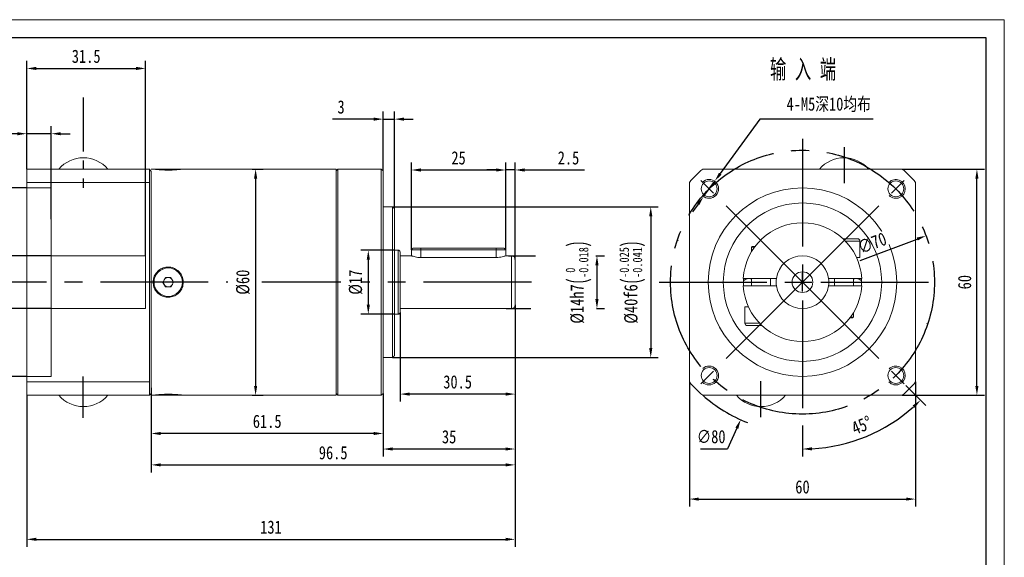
# Model space of a CAD drawing. Header units: millimetres. Extents: x 0 to 401, y 0 to 283.
# Tile 3 of 3: x 140 to 401, y 141 to 283. Entities that reach past the tile are written whole.
import ezdxf

# ---------------------------------------------------------------- set-up
doc = ezdxf.new("R2010")
doc.units = ezdxf.units.MM
doc.header["$LTSCALE"] = 1.5
doc.header["$PDSIZE"] = -1
doc.linetypes.add('CENTER2', pattern=[28.575, 19.05, -3.175, 3.175, -3.175])
doc.linetypes.add('DASHED2', pattern=[9.525, 6.35, -3.175])
doc.layers.get('0').update_dxf_attribs({"lineweight": 18})
doc.layers.get('Defpoints').update_dxf_attribs({"lineweight": 18})
for name, color, linetype in [('1轮廓实线层', 7, 'Continuous'), ('3中心线层', 1, 'CENTER2'), ('4虚线层', 6, 'DASHED2'), ('7标注层', 4, 'Continuous')]:
    doc.layers.add(name, color=color, linetype=linetype)
doc.layers.add('SLD-0', color=7, linetype='Continuous', lineweight=18)
doc.styles.add('TH_GBDIM', font='txt', dxfattribs={"width": 0.8})
doc.styles.add('标准', font='txt', dxfattribs={"width": 0.667})
doc.dimstyles.new('TH_GBDIM', dxfattribs={"dimtxt": 3.5, "dimasz": 2.5, "dimexe": 2, "dimexo": 0, "dimgap": 1.5, "dimtad": 1, "dimdec": 1, "dimdsep": 46, "dimtxsty": 'TH_GBDIM', "dimcen": 2.5, "dimdle": 5, "dimclrd": 4, "dimclre": 4, "dimclrt": 3, "dimadec": 0, "dimazin": 2, "dimtfac": 0.714286, "dimtdec": 1, "dimtmove": 0, "dimatfit": 3, "dimfxl": 1, "dimtolj": 1, "dimarcsym": 0})

# ---------------------------------------------------------------- blocks, each defined once
blk = doc.blocks.new('*D62')
at = {"layer": '7标注层', "color": 4, "lineweight": -2}
for p, q in [((268.44, 222.3), (268.44, 245.46)), ((270.94, 219.7), (270.94, 245.46)), ((265.94, 243.46), (263.44, 243.46)), ((270.94, 243.46), (268.44, 243.46)), ((273.44, 243.46), (289.37, 243.46))]:
    blk.add_line(p, q, dxfattribs=at)
at = {"layer": '7标注层', "color": 4}
for points in [[(265.94, 243.04), (265.94, 243.88), (268.44, 243.46)], [(273.44, 243.88), (273.44, 243.04), (270.94, 243.46)]]:
    blk.add_solid(points, dxfattribs=at)
at = {"layer": 'Defpoints', "color": 0}
for p in [(268.44, 243.46), (268.44, 222.3), (270.94, 219.7)]:
    blk.add_point(p, dxfattribs=at)
at = {"layer": '7标注层', "color": 3, "insert": (285.09, 246.65), "char_height": 3.5, "attachment_point": 5, "style": 'TH_GBDIM'}
blk.add_mtext('\\A1;2.5', dxfattribs=at)
blk = doc.blocks.new('*D63')
at = {"layer": '7标注层', "color": 4, "lineweight": -2}
for p, q in [((243.44, 222.3), (243.44, 245.46)), ((268.44, 222.3), (268.44, 245.46)), ((245.94, 243.46), (265.94, 243.46))]:
    blk.add_line(p, q, dxfattribs=at)
at = {"layer": '7标注层', "color": 4}
for points in [[(245.94, 243.88), (245.94, 243.04), (243.44, 243.46)], [(265.94, 243.04), (265.94, 243.88), (268.44, 243.46)]]:
    blk.add_solid(points, dxfattribs=at)
at = {"layer": 'Defpoints', "color": 0}
for p in [(268.44, 243.46), (243.44, 222.3), (268.44, 222.3)]:
    blk.add_point(p, dxfattribs=at)
at = {"layer": '7标注层', "color": 3, "insert": (255.94, 246.65), "char_height": 3.5, "attachment_point": 5, "style": 'TH_GBDIM'}
blk.add_mtext('\\A1;25', dxfattribs=at)
blk = doc.blocks.new('*D64')
at = {"layer": '7标注层', "color": 4, "lineweight": -2}
for p, q in [((238.44, 233.7), (308.9, 233.7)), ((306.9, 231.2), (306.9, 196.2)), ((238.44, 193.7), (308.9, 193.7))]:
    blk.add_line(p, q, dxfattribs=at)
at = {"layer": '7标注层', "color": 4}
for points in [[(307.32, 231.2), (306.49, 231.2), (306.9, 233.7)], [(306.49, 196.2), (307.32, 196.2), (306.9, 193.7)]]:
    blk.add_solid(points, dxfattribs=at)
at = {"layer": 'Defpoints', "color": 0}
for p in [(238.44, 233.7), (238.44, 193.7), (306.9, 193.7)]:
    blk.add_point(p, dxfattribs=at)
at = {"layer": '7标注层', "color": 3, "insert": (302.04, 213.7), "char_height": 3.5, "attachment_point": 5, "rotation": 90, "style": 'TH_GBDIM'}
blk.add_mtext('\\A1;{%%c40}{}{f6\\H0.7143x;{\\H2x;\\W0.5;(}\\S-0.025^ -0.041;{\\H2x;\\W0.5;)}}', dxfattribs=at)
blk = doc.blocks.new('*D65')
at = {"layer": '7标注层', "color": 4, "lineweight": -2}
for p, q in [((235.94, 243.2), (235.94, 258.95)), ((238.94, 233.2), (238.94, 258.95)), ((233.44, 256.95), (222.53, 256.95)), ((235.94, 256.95), (238.94, 256.95)), ((241.44, 256.95), (243.94, 256.95))]:
    blk.add_line(p, q, dxfattribs=at)
at = {"layer": '7标注层', "color": 4}
for points in [[(233.44, 256.53), (233.44, 257.36), (235.94, 256.95)], [(241.44, 257.36), (241.44, 256.53), (238.94, 256.95)]]:
    blk.add_solid(points, dxfattribs=at)
at = {"layer": 'Defpoints', "color": 0}
for p in [(238.94, 256.95), (235.94, 243.2), (238.94, 233.2)]:
    blk.add_point(p, dxfattribs=at)
at = {"layer": '7标注层', "color": 3, "insert": (224.79, 260.16), "char_height": 3.5, "attachment_point": 5, "style": 'TH_GBDIM'}
blk.add_mtext('\\A1;3', dxfattribs=at)
blk = doc.blocks.new('*D66')
at = {"layer": '7标注层', "color": 4, "lineweight": -2}
for p, q in [((270.94, 207.7), (270.94, 182.02)), ((240.44, 205.7), (240.44, 182.02)), ((268.44, 184.02), (242.94, 184.02))]:
    blk.add_line(p, q, dxfattribs=at)
at = {"layer": '7标注层', "color": 4}
for points in [[(242.94, 184.44), (242.94, 183.6), (240.44, 184.02)], [(268.44, 183.6), (268.44, 184.44), (270.94, 184.02)]]:
    blk.add_solid(points, dxfattribs=at)
at = {"layer": 'Defpoints', "color": 0}
for p in [(270.94, 207.7), (240.44, 205.7), (240.44, 184.02)]:
    blk.add_point(p, dxfattribs=at)
at = {"layer": '7标注层', "color": 3, "insert": (255.69, 187.23), "char_height": 3.5, "attachment_point": 5, "style": 'TH_GBDIM'}
blk.add_mtext('\\A1;30.5', dxfattribs=at)
blk = doc.blocks.new('*D67')
at = {"layer": '7标注层', "color": 4, "lineweight": -2}
for p, q in [((270.94, 207.7), (270.94, 167.45)), ((235.94, 184.2), (235.94, 167.45)), ((268.44, 169.45), (238.44, 169.45))]:
    blk.add_line(p, q, dxfattribs=at)
at = {"layer": '7标注层', "color": 4}
for points in [[(238.44, 169.87), (238.44, 169.04), (235.94, 169.45)], [(268.44, 169.04), (268.44, 169.87), (270.94, 169.45)]]:
    blk.add_solid(points, dxfattribs=at)
at = {"layer": 'Defpoints', "color": 0}
for p in [(270.94, 207.7), (235.94, 184.2), (235.94, 169.45)]:
    blk.add_point(p, dxfattribs=at)
at = {"layer": '7标注层', "color": 3, "insert": (253.44, 172.67), "char_height": 3.5, "attachment_point": 5, "style": 'TH_GBDIM'}
blk.add_mtext('\\A1;35', dxfattribs=at)
blk = doc.blocks.new('*D68')
at = {"layer": '7标注层', "color": 4, "lineweight": -2}
for p, q in [((141.44, 183.7), (141.44, 143.49)), ((270.94, 182.02), (270.94, 143.49)), ((143.94, 145.49), (268.44, 145.49))]:
    blk.add_line(p, q, dxfattribs=at)
at = {"layer": '7标注层', "color": 4}
for points in [[(143.94, 145.91), (143.94, 145.08), (141.44, 145.49)], [(268.44, 145.08), (268.44, 145.91), (270.94, 145.49)]]:
    blk.add_solid(points, dxfattribs=at)
at = {"layer": 'Defpoints', "color": 0}
for p in [(141.44, 183.7), (270.94, 182.02), (270.94, 145.49)]:
    blk.add_point(p, dxfattribs=at)
at = {"layer": '7标注层', "color": 3, "insert": (206.19, 148.71), "char_height": 3.5, "attachment_point": 5, "style": 'TH_GBDIM'}
blk.add_mtext('\\A1;{131}{}{}', dxfattribs=at)
blk = doc.blocks.new('*D69')
at = {"layer": '7标注层', "color": 4, "lineweight": -2}
for p, q in [((141.44, 238.7), (115.66, 238.7)), ((117.66, 236.2), (117.66, 191.2)), ((141.44, 188.7), (115.66, 188.7))]:
    blk.add_line(p, q, dxfattribs=at)
at = {"layer": '7标注层', "color": 4}
for points in [[(118.08, 236.2), (117.24, 236.2), (117.66, 238.7)], [(117.24, 191.2), (118.08, 191.2), (117.66, 188.7)]]:
    blk.add_solid(points, dxfattribs=at)
at = {"layer": 'Defpoints', "color": 0}
for p in [(141.44, 238.7), (117.66, 188.7), (141.44, 188.7)]:
    blk.add_point(p, dxfattribs=at)
at = {"layer": '7标注层', "color": 3, "insert": (112.79, 213.7), "char_height": 3.5, "attachment_point": 5, "rotation": 90, "style": 'TH_GBDIM'}
blk.add_mtext('\\A1;{%%c50}{}{F6\\H0.7143x;{\\H2x;\\W0.5;(}\\S+0.041^ +0.025;{\\H2x;\\W0.5;)}}', dxfattribs=at)
blk = doc.blocks.new('*D70')
at = {"layer": '7标注层', "color": 4, "lineweight": -2}
for p, q in [((141.44, 253.08), (141.44, 255.08)), ((147.94, 230.44), (147.94, 255.08)), ((138.94, 253.08), (127.87, 253.08)), ((147.94, 253.08), (141.44, 253.08)), ((150.44, 253.08), (152.94, 253.08))]:
    blk.add_line(p, q, dxfattribs=at)
at = {"layer": '7标注层', "color": 4}
for points in [[(138.94, 252.66), (138.94, 253.49), (141.44, 253.08)], [(150.44, 253.49), (150.44, 252.66), (147.94, 253.08)]]:
    blk.add_solid(points, dxfattribs=at)
at = {"layer": 'Defpoints', "color": 0}
for p in [(141.44, 253.08), (141.44, 253.08), (147.94, 230.44)]:
    blk.add_point(p, dxfattribs=at)
at = {"layer": '7标注层', "color": 3, "insert": (132.16, 256.29), "char_height": 3.5, "attachment_point": 5, "style": 'TH_GBDIM'}
blk.add_mtext('\\A1;6.5', dxfattribs=at)
blk = doc.blocks.new('*D74')
at = {"layer": '7标注层', "color": 4, "lineweight": -2}
for p, q in [((141.44, 243.7), (141.44, 272.39)), ((172.94, 220.7), (172.94, 272.39)), ((143.94, 270.39), (170.44, 270.39))]:
    blk.add_line(p, q, dxfattribs=at)
at = {"layer": '7标注层', "color": 4}
for points in [[(143.94, 270.81), (143.94, 269.98), (141.44, 270.39)], [(170.44, 269.98), (170.44, 270.81), (172.94, 270.39)]]:
    blk.add_solid(points, dxfattribs=at)
at = {"layer": 'Defpoints', "color": 0}
for p in [(172.94, 270.39), (141.44, 243.7), (172.94, 220.7)]:
    blk.add_point(p, dxfattribs=at)
at = {"layer": '7标注层', "color": 3, "insert": (157.19, 273.6), "char_height": 3.5, "attachment_point": 5, "style": 'TH_GBDIM'}
blk.add_mtext('\\A1;31.5', dxfattribs=at)
blk = doc.blocks.new('*D75')
at = {"layer": '7标注层', "color": 4, "lineweight": -2}
for p, q in [((201.25, 243.7), (204.12, 243.7)), ((202.12, 241.2), (202.12, 186.2)), ((201.25, 183.7), (204.12, 183.7))]:
    blk.add_line(p, q, dxfattribs=at)
at = {"layer": '7标注层', "color": 4}
for points in [[(202.54, 241.2), (201.7, 241.2), (202.12, 243.7)], [(201.7, 186.2), (202.54, 186.2), (202.12, 183.7)]]:
    blk.add_solid(points, dxfattribs=at)
at = {"layer": 'Defpoints', "color": 0}
for p in [(201.25, 243.7), (201.25, 183.7), (202.12, 183.7)]:
    blk.add_point(p, dxfattribs=at)
at = {"layer": '7标注层', "color": 3, "insert": (198.78, 213.7), "char_height": 3.5, "attachment_point": 5, "rotation": 90, "style": 'TH_GBDIM'}
blk.add_mtext('\\A1;{%%c60}{}{}', dxfattribs=at)
blk = doc.blocks.new('*D76')
at = {"layer": '7标注层', "color": 4, "lineweight": -2}
for p, q in [((238.94, 222.2), (230.01, 222.2)), ((232.01, 219.7), (232.01, 207.7)), ((238.94, 205.2), (230.01, 205.2))]:
    blk.add_line(p, q, dxfattribs=at)
at = {"layer": '7标注层', "color": 4}
for points in [[(232.42, 219.7), (231.59, 219.7), (232.01, 222.2)], [(231.59, 207.7), (232.42, 207.7), (232.01, 205.2)]]:
    blk.add_solid(points, dxfattribs=at)
at = {"layer": 'Defpoints', "color": 0}
for p in [(238.94, 222.2), (232.01, 205.2), (238.94, 205.2)]:
    blk.add_point(p, dxfattribs=at)
at = {"layer": '7标注层', "color": 3, "insert": (228.67, 213.7), "char_height": 3.5, "attachment_point": 5, "rotation": 90, "style": 'TH_GBDIM'}
blk.add_mtext('\\A1;{%%c17}{}{}', dxfattribs=at)
blk = doc.blocks.new('*D77')
at = {"layer": '7标注层', "color": 4, "lineweight": -2}
for p, q in [((317.14, 187.25), (317.14, 154.17)), ((377.14, 187.25), (377.14, 154.17)), ((319.64, 156.17), (374.64, 156.17))]:
    blk.add_line(p, q, dxfattribs=at)
at = {"layer": '7标注层', "color": 4}
for points in [[(319.64, 156.58), (319.64, 155.75), (317.14, 156.17)], [(374.64, 155.75), (374.64, 156.58), (377.14, 156.17)]]:
    blk.add_solid(points, dxfattribs=at)
at = {"layer": 'Defpoints', "color": 0}
for p in [(317.14, 187.25), (377.14, 187.25), (377.14, 156.17)]:
    blk.add_point(p, dxfattribs=at)
at = {"layer": '7标注层', "color": 3, "insert": (347.14, 159.38), "char_height": 3.5, "attachment_point": 5, "style": 'TH_GBDIM'}
blk.add_mtext('\\A1;60', dxfattribs=at)
blk = doc.blocks.new('*D78')
at = {"layer": '7标注层', "color": 4, "lineweight": -2}
for p, q in [((373.6, 243.7), (395.4, 243.7)), ((393.4, 186.2), (393.4, 241.2)), ((373.6, 183.7), (395.4, 183.7))]:
    blk.add_line(p, q, dxfattribs=at)
at = {"layer": '7标注层', "color": 4}
for points in [[(393.81, 241.2), (392.98, 241.2), (393.4, 243.7)], [(392.98, 186.2), (393.81, 186.2), (393.4, 183.7)]]:
    blk.add_solid(points, dxfattribs=at)
at = {"layer": 'Defpoints', "color": 0}
for p in [(373.6, 243.7), (393.4, 243.7), (373.6, 183.7)]:
    blk.add_point(p, dxfattribs=at)
at = {"layer": '7标注层', "color": 3, "insert": (390.15, 213.7), "char_height": 3.5, "attachment_point": 5, "rotation": 90, "style": 'TH_GBDIM'}
blk.add_mtext('\\A1;60', dxfattribs=at)
blk = doc.blocks.new('*D79')
at = {"layer": '7标注层', "color": 4, "lineweight": -2}
for p, q in [((335.85, 256.95), (325.34, 242.5)), ((365.93, 256.95), (335.85, 256.95)), ((320.92, 236.43), (323.86, 240.47)), ((319.45, 234.41), (317.98, 232.39))]:
    blk.add_line(p, q, dxfattribs=at)
at = {"layer": '7标注层', "color": 4}
for points in [[(325, 242.74), (325.67, 242.25), (323.86, 240.47)], [(319.79, 234.16), (319.11, 234.66), (320.92, 236.43)]]:
    blk.add_solid(points, dxfattribs=at)
at = {"layer": 'Defpoints', "color": 0}
for p in [(323.86, 240.47), (320.92, 236.43)]:
    blk.add_point(p, dxfattribs=at)
at = {"layer": '7标注层', "color": 3, "insert": (354.09, 260.76), "char_height": 3.5, "attachment_point": 5, "style": 'TH_GBDIM'}
blk.add_mtext('\\A1;4-M5深10均布{}', dxfattribs=at)
blk = doc.blocks.new('*D80')
at = {"layer": '7标注层', "color": 4, "lineweight": -2}
for p, q in [((347.14, 211.2), (347.14, 216.2)), ((344.64, 213.7), (349.64, 213.7)), ((329.73, 174.94), (327.27, 169.46)), ((320.09, 169.46), (327.27, 169.46))]:
    blk.add_line(p, q, dxfattribs=at)
blk.add_arc((347.14, 213.7), 40, 228.5904, 248.6728, dxfattribs=at)
at = {"layer": '7标注层', "color": 4}
blk.add_solid([(330.11, 174.77), (329.35, 175.11), (330.75, 177.22)], dxfattribs=at)
at = {"layer": 'Defpoints', "color": 0}
for p in [(363.53, 250.19), (330.75, 177.22)]:
    blk.add_point(p, dxfattribs=at)
at = {"layer": '7标注层', "color": 3, "insert": (322.93, 172.71), "char_height": 3.5, "attachment_point": 5, "style": 'TH_GBDIM'}
blk.add_mtext('\\A1;{∅80}{}{}', dxfattribs=at)
blk = doc.blocks.new('*D81')
at = {"color": 4, "lineweight": -2}
for p, q in [((374.54, 186.3), (379.86, 180.99)), ((347.14, 175.7), (347.14, 167.43))]:
    blk.add_line(p, q, dxfattribs=at)
blk.add_arc((347.14, 213.7), 44.27, 273.236, 311.764, dxfattribs=at)
at = {"color": 4}
for points in [[(376.92, 180.38), (376.34, 180.99), (378.45, 182.4)], [(349.63, 169.92), (349.65, 169.09), (347.14, 169.43)]]:
    blk.add_solid(points, dxfattribs=at)
at = {"layer": 'Defpoints', "color": 0}
for p in [(347.14, 251.7), (347.14, 213.7), (374.54, 186.3), (347.14, 175.7), (358.6, 170.94)]:
    blk.add_point(p, dxfattribs=at)
at = {"color": 3, "insert": (362.86, 175.75), "char_height": 3.5, "attachment_point": 5, "rotation": 22.5, "style": 'TH_GBDIM'}
blk.add_mtext('\\A1;45%%d', dxfattribs=at)
blk = doc.blocks.new('*D82')
at = {"layer": '7标注层', "color": 4, "lineweight": -2}
blk.add_line((362.43, 219.45), (377.56, 225.14), dxfattribs=at)
at = {"layer": '7标注层', "color": 4}
blk.add_solid([(377.71, 224.75), (377.42, 225.53), (379.9, 226.02)], dxfattribs=at)
at = {"layer": 'Defpoints', "color": 0}
for p in [(379.9, 226.02), (314.38, 201.39)]:
    blk.add_point(p, dxfattribs=at)
at = {"layer": '7标注层', "color": 3, "insert": (365.63, 224.08), "char_height": 3.5, "attachment_point": 5, "rotation": 20.5997, "style": 'TH_GBDIM'}
blk.add_mtext('\\A1;∅70', dxfattribs=at)
blk = doc.blocks.new('*D88')
at = {"layer": '7标注层', "color": 4, "lineweight": -2}
for p, q in [((270.94, 202.86), (270.94, 163.24)), ((174.44, 185.68), (174.44, 163.24)), ((176.94, 165.24), (268.44, 165.24))]:
    blk.add_line(p, q, dxfattribs=at)
at = {"layer": '7标注层', "color": 4}
for points in [[(176.94, 165.65), (176.94, 164.82), (174.44, 165.24)], [(268.44, 164.82), (268.44, 165.65), (270.94, 165.24)]]:
    blk.add_solid(points, dxfattribs=at)
at = {"layer": 'Defpoints', "color": 0}
for p in [(270.94, 202.86), (174.44, 185.68), (270.94, 165.24)]:
    blk.add_point(p, dxfattribs=at)
at = {"layer": '7标注层', "color": 3, "insert": (222.69, 168.45), "char_height": 3.5, "attachment_point": 5, "style": 'TH_GBDIM'}
blk.add_mtext('\\A1;96.5', dxfattribs=at)
blk = doc.blocks.new('*D89')
at = {"layer": '7标注层', "color": 4, "lineweight": -2}
for p, q in [((174.44, 180.24), (174.44, 171.57)), ((235.94, 180.24), (235.94, 171.57)), ((233.44, 173.57), (176.94, 173.57))]:
    blk.add_line(p, q, dxfattribs=at)
at = {"layer": '7标注层', "color": 4}
for points in [[(176.94, 173.98), (176.94, 173.15), (174.44, 173.57)], [(233.44, 173.15), (233.44, 173.98), (235.94, 173.57)]]:
    blk.add_solid(points, dxfattribs=at)
at = {"layer": 'Defpoints', "color": 0}
for p in [(174.44, 180.24), (235.94, 180.24), (174.44, 173.57)]:
    blk.add_point(p, dxfattribs=at)
at = {"layer": '7标注层', "color": 3, "insert": (205.19, 176.78), "char_height": 3.5, "attachment_point": 5, "style": 'TH_GBDIM'}
blk.add_mtext('\\A1;61.5', dxfattribs=at)
blk = doc.blocks.new('*D90')
at = {"layer": '7标注层', "color": 4, "lineweight": -2}
for p, q in [((147.94, 220.7), (130.97, 220.7)), ((132.97, 218.2), (132.97, 209.2)), ((147.94, 206.7), (130.97, 206.7))]:
    blk.add_line(p, q, dxfattribs=at)
at = {"layer": '7标注层', "color": 4}
for points in [[(133.39, 218.2), (132.55, 218.2), (132.97, 220.7)], [(132.55, 209.2), (133.39, 209.2), (132.97, 206.7)]]:
    blk.add_solid(points, dxfattribs=at)
at = {"layer": 'Defpoints', "color": 0}
for p in [(147.94, 220.7), (132.97, 206.7), (147.94, 206.7)]:
    blk.add_point(p, dxfattribs=at)
at = {"layer": '7标注层', "color": 3, "insert": (128.11, 213.7), "char_height": 3.5, "attachment_point": 5, "rotation": 90, "style": 'TH_GBDIM'}
blk.add_mtext('\\A1;{%%c14}{}{G7\\H0.7143x;{\\H2x;\\W0.5;(}\\S+0.024^ +0.006;{\\H2x;\\W0.5;)}}', dxfattribs=at)
blk = doc.blocks.new('*D91')
at = {"layer": '7标注层', "color": 4, "lineweight": -2}
for p, q in [((269.19, 220.7), (276.32, 220.7)), ((292.32, 220.7), (294.64, 220.7)), ((292.64, 218.2), (292.64, 209.2)), ((268.54, 206.7), (275.1, 206.7)), ((292.55, 206.7), (294.64, 206.7))]:
    blk.add_line(p, q, dxfattribs=at)
at = {"layer": '7标注层', "color": 4}
for points in [[(293.06, 218.2), (292.22, 218.2), (292.64, 220.7)], [(292.22, 209.2), (293.06, 209.2), (292.64, 206.7)]]:
    blk.add_solid(points, dxfattribs=at)
at = {"layer": 'Defpoints', "color": 0}
for p in [(269.19, 220.7), (268.54, 206.7), (292.64, 206.7)]:
    blk.add_point(p, dxfattribs=at)
at = {"layer": '7标注层', "color": 3, "insert": (287.77, 213.7), "char_height": 3.5, "attachment_point": 5, "rotation": 90, "style": 'TH_GBDIM'}
blk.add_mtext('\\A1;{%%c14}{}{h7\\H0.7143x;{\\H2x;\\W0.5;(}\\S 0^ -0.018;{\\H2x;\\W0.5;)}}', dxfattribs=at)

msp = doc.modelspace()

# ---------------------------------------------------------------- linework, layer by layer
at = {"color": 7, "linetype": 'Continuous', "lineweight": 15}
for p, q in [((156.46024, 246.703949), (156.421759, 246.703949)), ((358.161658, 246.703949), (358.123176, 246.703949)), ((141.440999, 240.16144), (141.440999, 243.703928)), ((166.440999, 243.703928), (141.440999, 243.703928)), ((173.940999, 213.703927), (173.940999, 243.703928)), ((174.440999, 243.061845), (174.440999, 184.203927)), ((175.175999, 243.683927), (177.160223, 243.683927)), ((177.160223, 243.683927), (182.705999, 243.683927)), ((223.440999, 243.703927), (223.440999, 183.703927)), ((223.940999, 243.703927), (223.940999, 183.703927)), ((235.440999, 183.703927), (235.440999, 243.703927)), ((235.940999, 243.203927), (235.940999, 184.203927)), ((373.59993, 243.703927), (320.684904, 243.703927)), ((141.440999, 187.246414), (141.440999, 240.16144)), ((317.142417, 240.16144), (317.142417, 187.246414)), ((377.142417, 187.246414), (377.142417, 240.16144)), ((238.440999, 193.703927), (238.440999, 233.703927)), ((238.940999, 233.203927), (238.940999, 194.203927)), ((314.142395, 224.723168), (314.142395, 224.684687)), ((357.904039, 225.203927), (359.954917, 225.203927)), ((360.267417, 224.578927), (358.53526, 224.578927)), ((359.954917, 225.203927), (361.767417, 225.203927)), ((362.392417, 224.578927), (360.267417, 224.578927)), ((239.940999, 213.703927), (239.940999, 222.203927)), ((245.940999, 222.303927), (243.440999, 222.303927)), ((243.840999, 222.703927), (245.940999, 222.703927)), ((245.940999, 222.703927), (265.940999, 222.703927)), ((245.940999, 222.303927), (245.940999, 222.703927)), ((265.940999, 222.303927), (245.940999, 222.303927)), ((245.940999, 222.303927), (245.940999, 220.242276)), ((265.940999, 222.703927), (268.040999, 222.703927)), ((265.940999, 222.703927), (265.940999, 222.303927)), ((268.440999, 222.303927), (265.940999, 222.303927)), ((265.940999, 222.303927), (265.940999, 220.242276)), ((334.4313, 223.003927), (333.642417, 223.003927)), ((333.842417, 223.203927), (334.580072, 223.203927)), ((240.440999, 221.703927), (240.440999, 213.703927)), ((265.940999, 220.242276), (245.940999, 220.242276)), ((269.940999, 213.703927), (269.940999, 220.703927)), ((270.940999, 219.703927), (270.940999, 213.703927)), ((362.392417, 220.203927), (361.488584, 220.203927)), ((177.498314, 213.659295), (178.181004, 214.931014)), ((178.181004, 214.931014), (179.62369, 214.975646)), ((179.62369, 214.975646), (180.383685, 213.748559)), ((331.47575, 213.703927), (331.507968, 214.708144)), ((339.709383, 214.703927), (331.925239, 214.703927)), ((362.359595, 214.703927), (354.575451, 214.703927)), ((173.940999, 183.703927), (173.940999, 213.703927)), ((178.258309, 212.432209), (177.498314, 213.659295)), ((179.700995, 212.476841), (178.258309, 212.432209)), ((180.383685, 213.748559), (179.700995, 212.476841)), ((239.940999, 205.203927), (239.940999, 213.703927)), ((240.440999, 213.703927), (240.440999, 205.703927)), ((269.940999, 206.703927), (269.940999, 213.703927)), ((270.940999, 213.703927), (270.940999, 207.703927)), ((331.507801, 212.702313), (331.47575, 213.703927)), ((331.925239, 212.703927), (339.709383, 212.703927)), ((354.575451, 212.703927), (362.359595, 212.703927)), ((331.892417, 207.203927), (332.79625, 207.203927)), ((360.442417, 204.203927), (359.704761, 204.203927)), ((359.853534, 204.403927), (360.642417, 204.403927)), ((331.892417, 202.828927), (334.017417, 202.828927)), ((334.329917, 202.203927), (332.517417, 202.203927)), ((334.017417, 202.828927), (335.749574, 202.828927)), ((336.380795, 202.203927), (334.329917, 202.203927)), ((380.142439, 202.684687), (380.142439, 202.723168)), ((141.440999, 183.703927), (141.440999, 187.246414)), ((141.440999, 183.703927), (166.440999, 183.703927)), ((182.705999, 183.723927), (175.175999, 183.723927)), ((320.684904, 183.703927), (373.59993, 183.703927)), ((156.46024, 180.703906), (156.421759, 180.703906)), ((336.123176, 180.703906), (336.161658, 180.703906))]:
    msp.add_line(p, q, dxfattribs=at)
for p, q in [((173.940999, 243.703928), (141.440999, 243.703928)), ((174.440999, 243.061845), (173.940999, 243.703928)), ((173.940999, 240.16144), (141.440999, 240.16144)), ((173.940999, 187.246414), (141.440999, 187.246414)), ((173.940999, 183.703927), (141.440999, 183.703927))]:
    msp.add_line(p, q)
for centre in [(322.39368, 238.452665), (371.891154, 238.452665), (322.39368, 188.95519), (371.891154, 188.95519)]:
    msp.add_circle(centre, 2.1)
for centre, radius in [((347.142417, 213.703927), 25), ((347.142417, 213.703927), 21), ((178.940999, 213.703927), 3.765), ((347.142417, 213.703927), 2.75), ((347.142417, 213.703927), 2.75)]:
    msp.add_circle(centre, radius, dxfattribs=at)
for centre, radius, start, end in [((156.421759, 238.203949), 8.5, 90, 139.67997746), ((156.46024, 238.203949), 8.5, 40.32002254, 90), ((358.123176, 238.203949), 8.5, 90, 139.67997746), ((358.161658, 238.203949), 8.5, 40.32002254, 90), ((347.142417, 213.703927), 40, 131.40962211, 138.59037789), ((347.142417, 213.703927), 40, 41.40962211, 48.59037789), ((347.142417, 213.703927), 15.75, 3.64027588, 176.35972412), ((361.767417, 224.578927), 0.625, 0, 90), ((239.940999, 221.703927), 0.5, 0, 90), ((269.940999, 219.703927), 1, 0, 90), ((347.142417, 213.703927), 7, 8.2132107, 171.7867893), ((178.940999, 213.703927), 1.25, 151.77197728, 211.77197728), ((178.940999, 213.703927), 1.25, 91.77197728, 151.77197728), ((178.940999, 213.703927), 1.25, 31.77197728, 91.77197728), ((178.940999, 213.703927), 1.25, 331.77197728, 31.77197728), ((332.941088, 212.527172), 2.125, 70.72896731, 133.43691614), ((347.142417, 213.703927), 7, 171.7867893, 188.2132107), ((347.142417, 213.703927), 7, 351.7867893, 8.2132107), ((361.343746, 212.527172), 2.125, 46.56308386, 109.27103269), ((347.142417, 213.703927), 15.666667, 356.33360965, 3.66260414), ((178.940999, 213.703927), 1.25, 211.77197728, 271.77197728), ((178.940999, 213.703927), 1.25, 271.77197728, 331.77197728), ((347.142417, 213.703927), 15.75, 183.64027588, 356.35972412), ((347.142417, 213.703927), 7, 188.2132107, 351.7867893), ((269.940999, 207.703927), 1, 270, 0), ((239.940999, 205.703927), 0.5, 270, 0), ((332.517417, 202.828927), 0.625, 180, 270), ((347.142417, 213.703927), 40, 221.40962211, 228.59037789), ((347.142417, 213.703927), 40, 311.40962211, 318.59037789), ((156.421759, 189.203906), 8.5, 220.32002254, 270), ((156.46024, 189.203906), 8.5, 270, 319.67997746), ((336.123176, 189.203906), 8.5, 220.32002254, 270), ((336.161658, 189.203906), 8.5, 270, 319.67997746)]:
    msp.add_arc(centre, radius, start, end, dxfattribs=at)
at = {"color": 4}
for centre, start, end in [((322.39368, 238.452665), 226.63724508, 135), ((371.891154, 238.452665), 225, 136.63724508), ((322.39368, 188.95519), 225, 133.36275492), ((371.891154, 188.95519), 223.36275492, 135)]:
    msp.add_arc(centre, 2.5, start, end, dxfattribs=at)
at = {"color": 7, "linetype": 'Continuous', "lineweight": 15}
for points in [[(173.940999, 243.703928), (166.440999, 243.703928)], [(174.940999, 243.703927), (174.440999, 243.703927)], [(223.440999, 243.703927), (182.929255, 243.703927)], [(223.940999, 243.703927), (223.440999, 243.203927)], [(235.440999, 243.703927), (223.940999, 243.703927)], [(235.940999, 243.203927), (235.440999, 243.703927)], [(238.440999, 233.703927), (235.940999, 233.703927)], [(238.940999, 233.203927), (238.440999, 233.703927)], [(362.392417, 220.203927), (362.392417, 224.578927)], [(239.940999, 222.203927), (238.940999, 222.203927)], [(243.840999, 222.703927), (243.440999, 222.303927)], [(243.440999, 222.303927), (243.440999, 220.703927)], [(268.440999, 222.303927), (268.040999, 222.703927)], [(268.440999, 220.703927), (268.440999, 222.303927)], [(333.842417, 223.203927), (333.642417, 223.003927)], [(333.642417, 223.003927), (333.642417, 221.816418)], [(243.440999, 220.703927), (240.440999, 220.703927)], [(269.940999, 220.703927), (268.440999, 220.703927)], [(331.925239, 214.703927), (331.424195, 214.703927)], [(333.642417, 214.703927), (333.642417, 212.703927)], [(338.642417, 212.703927), (338.642417, 214.703927)], [(340.214214, 214.703927), (339.709383, 214.703927)], [(354.575451, 214.703927), (354.07062, 214.703927)], [(355.642417, 214.703927), (355.642417, 212.703927)], [(360.642417, 212.703927), (360.642417, 214.703927)], [(362.860639, 214.703927), (362.359595, 214.703927)], [(331.424195, 212.703927), (331.925239, 212.703927)], [(339.709383, 212.703927), (340.214214, 212.703927)], [(354.07062, 212.703927), (354.575451, 212.703927)], [(362.359595, 212.703927), (362.860639, 212.703927)], [(240.440999, 206.703927), (269.940999, 206.703927)], [(331.892417, 207.203927), (331.892417, 202.828927)], [(238.940999, 205.203927), (239.940999, 205.203927)], [(360.442417, 204.203927), (360.642417, 204.403927)], [(360.642417, 204.403927), (360.642417, 205.591437)], [(235.940999, 193.703927), (238.440999, 193.703927)], [(238.440999, 193.703927), (238.940999, 194.203927)], [(166.440999, 183.703927), (173.940999, 183.703927)], [(173.940999, 183.703927), (174.440999, 184.203927)], [(174.440999, 183.703927), (174.940999, 183.703927)], [(182.929255, 183.703927), (223.440999, 183.703927)], [(223.440999, 184.203927), (223.940999, 183.703927)], [(223.940999, 183.703927), (235.440999, 183.703927)], [(235.440999, 183.703927), (235.940999, 184.203927)]]:
    msp.add_open_spline(points, degree=1, dxfattribs=at)
for points, knots in [([(174.940999, 243.703927), (174.951579, 243.702507), (174.973045, 243.699626), (175.14567, 243.677054), (175.418542, 243.643438), (175.789691, 243.601636), (176.25328, 243.555911), (176.790084, 243.511939), (177.394225, 243.474079), (178.036896, 243.447358), (178.710353, 243.434401), (179.381554, 243.436811), (180.044695, 243.454206), (180.669972, 243.484245), (181.252554, 243.524101), (181.767268, 243.568829), (182.207644, 243.614117), (182.554152, 243.654339), (182.796583, 243.684812), (182.927906, 243.702175), (182.928871, 243.702311), (182.929255, 243.702365)], [0, 0, 0, 0, 0.0526052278, 0.1067442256, 0.1593471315, 0.2134598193, 0.2663509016, 0.320763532, 0.3738438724, 0.4284809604, 0.481242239, 0.5355537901, 0.5879849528, 0.6419281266, 0.6945328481, 0.7486397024, 0.8016497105, 0.8561948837, 0.9092129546, 0.9637913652, 1, 1, 1, 1]), ([(245.940999, 220.242276), (245.670176, 220.252404), (245.128963, 220.272643), (244.399881, 220.412795), (243.830351, 220.568987), (243.482754, 220.688843), (243.472109, 220.692836), (243.467685, 220.694496)], [0, 0, 0, 0, 0.2053621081, 0.4103943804, 0.6238425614, 0.8436625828, 1, 1, 1, 1]), ([(268.414314, 220.694496), (268.42235, 220.697333), (268.459992, 220.710622), (268.263586, 220.640415), (267.841684, 220.50645), (267.184136, 220.346374), (266.506159, 220.25319), (266.0794, 220.244949), (265.940999, 220.242276)], [0, 0, 0, 0, 0.0546699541, 0.2560968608, 0.4604397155, 0.6757232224, 0.8948354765, 1, 1, 1, 1]), ([(174.940999, 213.703927), (174.9521, 213.480164), (174.9743, 213.032633), (175.147446, 212.380189), (175.420775, 211.766194), (175.793319, 211.204803), (176.256233, 210.714311), (176.795302, 210.30515), (177.397641, 209.993812), (178.043135, 209.786047), (178.713741, 209.692227), (179.387953, 209.709643), (180.047603, 209.841431), (180.675803, 210.078529), (181.254763, 210.41902), (181.77199, 210.850868), (182.209117, 211.366034), (182.556627, 211.947983), (182.799347, 212.58151), (182.934125, 213.245241), (182.953182, 213.920708), (182.861811, 214.587536), (182.658662, 215.227858), (182.353928, 215.826481), (181.951292, 216.365314), (181.46397, 216.832785), (180.902444, 217.210992), (180.285113, 217.492006), (179.628858, 217.662841), (178.95555, 217.723204), (178.28367, 217.667742), (177.632001, 217.503883), (177.018253, 217.231898), (176.456047, 216.862873), (175.963935, 216.402456), (175.551787, 215.865347), (175.239582, 215.264413), (174.995494, 214.54257), (174.960899, 214.01017), (174.940999, 213.703927)], [0, 0, 0, 0, 0.026686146, 0.0533729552, 0.080051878, 0.1067317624, 0.133558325, 0.160384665, 0.1873150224, 0.2142442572, 0.2410129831, 0.2677814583, 0.2943750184, 0.3209695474, 0.347647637, 0.3743263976, 0.4012160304, 0.4281049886, 0.4550050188, 0.4819040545, 0.5085984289, 0.5352930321, 0.5618868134, 0.5884816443, 0.6152320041, 0.6419826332, 0.6689078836, 0.6958321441, 0.7226772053, 0.7495215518, 0.77615299, 0.8027850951, 0.8294042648, 0.8560244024, 0.8828498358, 0.9096750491, 0.9366054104, 0.9635346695, 1, 1, 1, 1]), ([(182.929255, 183.705489), (182.932576, 183.705048), (182.946857, 183.703149), (182.857895, 183.715015), (182.661949, 183.740186), (182.356563, 183.776939), (181.954113, 183.820587), (181.468658, 183.866076), (180.905755, 183.908892), (180.291091, 183.943442), (179.632316, 183.966254), (178.961991, 183.974345), (178.286777, 183.967065), (177.638092, 183.945514), (177.020711, 183.911785), (176.461235, 183.870109), (175.965563, 183.824423), (175.555557, 183.780381), (175.240193, 183.74275), (174.995995, 183.711362), (174.961003, 183.706632), (174.940999, 183.703927)], [0, 0, 0, 0, 0.016411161, 0.070570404, 0.1230080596, 0.1769497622, 0.2296967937, 0.2839537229, 0.3370307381, 0.3916549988, 0.4445663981, 0.499036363, 0.5515386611, 0.60556583, 0.6580562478, 0.7120464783, 0.7649374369, 0.8193498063, 0.8724323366, 0.9270714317, 1, 1, 1, 1])]:
    msp.add_open_spline(points, degree=3, knots=knots, dxfattribs=at)
at = {"layer": '3中心线层', "ltscale": 0.5}
for p, q in [((156.421759, 262.647244), (156.421759, 238.761641)), ((358.161658, 249.530374), (358.161658, 239.960827)), ((156.421759, 177.760611), (156.421759, 188.646214)), ((336.123176, 177.877481), (336.123176, 187.447027))]:
    msp.add_line(p, q, dxfattribs=at)
at = {"layer": '3中心线层'}
for p, q in [((347.142417, 251.703927), (347.142417, 175.703927)), ((347.142417, 213.703927), (319.739853, 241.106492)), ((347.142417, 213.703927), (374.544981, 241.106492)), ((275.249839, 213.703927), (135.788078, 213.703927)), ((309.142417, 213.703927), (385.142417, 213.703927)), ((347.142417, 213.703927), (319.739853, 186.301363)), ((347.142417, 213.703927), (374.544981, 186.301363))]:
    msp.add_line(p, q, dxfattribs=at)
msp.add_circle((347.142417, 213.703927), 35, dxfattribs=at)
at = {"layer": '4虚线层', "lineweight": 15, "ltscale": 3}
for p, q in [((147.940999, 238.703927), (141.440999, 238.703927)), ((147.940999, 213.703927), (147.940999, 238.703927)), ((172.940999, 220.703927), (147.940999, 220.703927)), ((172.940999, 213.703927), (172.940999, 220.703927)), ((147.940999, 213.703927), (147.940999, 188.703927)), ((172.940999, 213.703927), (172.940999, 206.703927)), ((172.940999, 206.703927), (147.940999, 206.703927)), ((147.940999, 188.703927), (141.440999, 188.703927))]:
    msp.add_line(p, q, dxfattribs=at)
at = {"layer": 'SLD-0', "color": 3}
msp.add_lwpolyline([(0, 0), (400.663996, 0), (400.663996, 283.326683), (0, 283.326683)], close=True, dxfattribs=at)
at = {"layer": 'SLD-0', "color": 3, "lineweight": 25}
msp.add_lwpolyline([(23.849047, 4.769809), (395.894187, 4.769809), (395.894187, 278.556874), (23.849047, 278.556874)], close=True, dxfattribs=at)

# ---------------------------------------------------------------- texts
at = {"color": 3, "insert": (338.523692, 272.703755), "char_height": 5, "width": 41.47236372, "attachment_point": 1, "style": '标准'}
msp.add_mtext('输 入 端', dxfattribs=at)

# ---------------------------------------------------------------- dimensions: what is measured, and where the dimension line sits
dim = msp.add_angular_dim_2l(base=(358.600373, 170.942254), line1=((347.142417, 213.703927), (374.544981, 186.301363)), line2=((347.142417, 251.703927), (347.142417, 175.703927)), dimstyle='TH_GBDIM')
dim.commit()
dim.dimension.update_dxf_attribs({"geometry": '*D81', "text_midpoint": (362.862593, 175.752064)})
at = {"layer": '7标注层'}
for base, p1, p2, override, picture, middle in [((172.940999, 270.392524), (141.440999, 243.703927), (172.940999, 220.703927), {"dimdec": 5}, '*D74', (157.190999, 270.392524)), ((238.940998, 256.947999), (235.940999, 243.203927), (238.940998, 233.203927), {"dimexo": 0, "dimgap": 1.5, "dimtad": 1, "dimjust": 0, "dimdec": 5, "dimlfac": 1, "dimse1": 0, "dimse2": 0, "dimsd1": 0, "dimsd2": 0}, '*D65', (224.790999, 256.947999)), ((268.441002, 243.461534), (270.940999, 219.703927), (268.441002, 222.303928), {"dimexo": 0, "dimgap": 1.5, "dimtad": 1, "dimjust": 0, "dimdec": 5, "dimlfac": 1, "dimse1": 0, "dimse2": 0, "dimsd1": 0, "dimsd2": 0}, '*D62', (285.090999, 243.461534)), ((240.440999, 184.020667), (270.940999, 207.703927), (240.440999, 205.703927), {"dimexo": 0, "dimgap": 1.5, "dimtad": 1, "dimjust": 0, "dimdec": 5, "dimlfac": 1, "dimse1": 0, "dimse2": 0, "dimsd1": 0, "dimsd2": 0}, '*D66', (255.690999, 184.020667))]:
    dim = msp.add_linear_dim(base=base, p1=p1, p2=p2, dimstyle='TH_GBDIM', override=override, dxfattribs=at)
    dim.commit()
    dim.dimension.update_dxf_attribs({"geometry": picture, "text_midpoint": middle, "dimtype": 160})
dim = msp.add_diameter_dim_2p(p1=(320.922651, 236.43126), p2=(323.864708, 240.474069), text='4-M<>深10均布{}', dimstyle='TH_GBDIM', override={"dimtoh": 1, "dimdec": 0, "dimpost": '<>', "dimcen": 0, "dimtvp": 0.1}, dxfattribs=at)
dim.commit()
dim.dimension.update_dxf_attribs({"geometry": '*D79', "text_midpoint": (354.086839, 256.947999), "dimtype": 163})
for base, p1, p2, picture, middle in [((141.440999, 253.076405), (147.940999, 230.443275), (141.440999, 253.076405), '*D70', (132.156642, 256.287299)), ((268.441002, 243.461534), (243.441, 222.303928), (268.441002, 222.303928), '*D63', (255.941001, 246.652875)), ((235.940999, 169.454259), (270.940999, 207.703927), (235.940999, 184.203928), '*D67', (253.440999, 172.665153)), ((377.142417, 156.166929), (317.142417, 187.246414), (377.142417, 187.246414), '*D77', (347.142417, 159.377822))]:
    dim = msp.add_linear_dim(base=base, p1=p1, p2=p2, dimstyle='TH_GBDIM', override={"dimexo": 0, "dimgap": 1.5, "dimtad": 1, "dimjust": 0, "dimdec": 5, "dimlfac": 1, "dimse1": 0, "dimse2": 0, "dimsd1": 0, "dimsd2": 0}, dxfattribs=at)
    dim.commit()
    dim.dimension.update_dxf_attribs({"geometry": picture, "text_midpoint": middle})
dim = msp.add_diameter_dim_2p(p1=(363.534451, 250.190928), p2=(330.750383, 177.216927), text='{<>}{}{}', dimstyle='TH_GBDIM', override={"dimgap": 1.5, "dimtad": 1, "dimtih": 1, "dimtoh": 1, "dimdec": 1, "dimlfac": 1, "dimse1": 0, "dimse2": 0, "dimsd1": 0, "dimsd2": 0, "dimtix": 0, "dimtofl": 0, "dimatfit": 3}, dxfattribs=at)
dim.commit()
dim.dimension.update_dxf_attribs({"geometry": '*D80', "text_midpoint": (322.927969, 172.713439)})
dim = msp.add_linear_dim(base=(393.39517, 243.703927), p1=(373.59993, 183.703927), p2=(373.59993, 243.703927), angle=90, dimstyle='TH_GBDIM', override={"dimexo": 0, "dimgap": 1.5, "dimtad": 1, "dimjust": 0, "dimdec": 5, "dimlfac": 1, "dimse1": 0, "dimse2": 0, "dimsd1": 0, "dimsd2": 0}, dxfattribs=at)
dim.commit()
dim.dimension.update_dxf_attribs({"geometry": '*D78', "text_midpoint": (393.39517, 213.703927), "dimtype": 160})
dim = msp.add_linear_dim(base=(117.65907, 188.703927), p1=(141.440999, 238.703927), p2=(141.440999, 188.703927), angle=90, text='{%%c<>}{}{F6\\H0.7143x;{\\H2x;\\W0.5;(}\\S+0.041^ +0.025;{\\H2x;\\W0.5;)}}', dimstyle='TH_GBDIM', override={"dimgap": 1.5, "dimtad": 1, "dimjust": 0, "dimdec": 5, "dimlfac": 1, "dimse1": 0, "dimse2": 0, "dimsd1": 0, "dimsd2": 0}, dxfattribs=at)
dim.commit()
dim.dimension.update_dxf_attribs({"geometry": '*D69', "text_midpoint": (117.65907, 213.703927), "dimtype": 160})
for base, p1, p2, text, picture, middle in [((132.970135, 206.703927), (147.940999, 220.703927), (147.940999, 206.703927), '{%%c<>}{}{G7\\H0.7143x;{\\H2x;\\W0.5;(}\\S+0.024^ +0.006;{\\H2x;\\W0.5;)}}', '*D90', (132.970135, 213.703927)), ((292.638845, 206.703927), (269.190999, 220.703927), (268.5394, 206.703927), '{%%c<>}{}{h7\\H0.7143x;{\\H2x;\\W0.5;(}\\S 0^ -0.018;{\\H2x;\\W0.5;)}}', '*D91', (292.638845, 213.703927))]:
    dim = msp.add_linear_dim(base=base, p1=p1, p2=p2, angle=90, text=text, dimstyle='TH_GBDIM', dxfattribs=at)
    dim.commit()
    dim.dimension.update_dxf_attribs({"geometry": picture, "text_midpoint": middle, "dimtype": 160})
dim = msp.add_linear_dim(base=(306.903003, 193.703927), p1=(238.441001, 233.703928), p2=(238.441001, 193.703927), angle=90, text='{%%c<>}{}{f6\\H0.7143x;{\\H2x;\\W0.5;(}\\S-0.025^ -0.041;{\\H2x;\\W0.5;)}}', dimstyle='TH_GBDIM', override={"dimgap": 1.5, "dimtad": 1, "dimjust": 0, "dimdec": 5, "dimlfac": 1, "dimse1": 0, "dimse2": 0, "dimsd1": 0, "dimsd2": 0}, dxfattribs=at)
dim.commit()
dim.dimension.update_dxf_attribs({"geometry": '*D64', "text_midpoint": (302.038178, 213.703927)})
for base, p1, p2, picture, middle in [((270.940999, 165.235264), (174.440999, 185.680913), (270.940999, 202.863704), '*D88', (222.690999, 168.446157)), ((174.440999, 173.568064), (235.940999, 180.240159), (174.440999, 180.240159), '*D89', (205.190999, 176.778958))]:
    dim = msp.add_linear_dim(base=base, p1=p1, p2=p2, dimstyle='TH_GBDIM', dxfattribs=at)
    dim.commit()
    dim.dimension.update_dxf_attribs({"geometry": picture, "text_midpoint": middle})
dim = msp.add_linear_dim(base=(270.940999, 145.49491), p1=(141.440999, 183.703927), p2=(270.940999, 182.020667), text='{131}{}{}', dimstyle='TH_GBDIM', override={"dimdec": 5}, dxfattribs=at)
dim.commit()
dim.dimension.update_dxf_attribs({"geometry": '*D68', "text_midpoint": (206.190999, 145.49491), "dimtype": 160})

# ---------------------------------------------------------------- next in the draw order: wipeouts: each hides what was drawn before it
for points in [[(366.560733, 222.391472), (365.18857, 226.042112), (372.177829, 228.669159), (373.549992, 225.018519)], [(200.298813, 208.197261), (194.838813, 208.197261), (194.838813, 219.210594), (200.298813, 219.210594)], [(230.18781, 208.197261), (224.72781, 208.197261), (224.72781, 219.210594), (230.18781, 219.210594)]]:
    msp.add_wipeout(points).dxf.layer = '1轮廓实线层'

# ---------------------------------------------------------------- next in the draw order: dimensions: what is measured, and where the dimension line sits
for base, p1, p2, picture, middle in [((202.118813, 183.703927), (201.250548, 243.703928), (201.250548, 183.703927), '*D75', (198.78013, 213.703927)), ((232.00781, 205.203928), (238.940998, 222.203927), (238.940998, 205.203928), '*D76', (228.669127, 213.703928))]:
    dim = msp.add_linear_dim(base=base, p1=p1, p2=p2, angle=90, text='{%%c<>}{}{}', dimstyle='TH_GBDIM', override={"dimexo": 0, "dimgap": 1.5, "dimtad": 1, "dimjust": 0, "dimdec": 5, "dimlfac": 1, "dimse1": 0, "dimse2": 0, "dimsd1": 0, "dimsd2": 0}, dxfattribs=at)
    dim.commit()
    dim.dimension.update_dxf_attribs({"geometry": picture, "text_midpoint": middle})
dim = msp.add_diameter_dim_2p(p1=(314.380268, 201.389644), p2=(379.904566, 226.018211), dimstyle='TH_GBDIM', override={"dimgap": 1.5, "dimtad": 1, "dimtih": 0, "dimtoh": 0, "dimdec": 5, "dimlfac": 1, "dimse1": 0, "dimse2": 0, "dimsd1": 0, "dimsd2": 0, "dimtix": 0}, dxfattribs=at)
dim.commit()
dim.dimension.update_dxf_attribs({"geometry": '*D82', "text_midpoint": (366.756024, 221.076078), "dimtype": 163})

doc.saveas('drawing.dxf')
